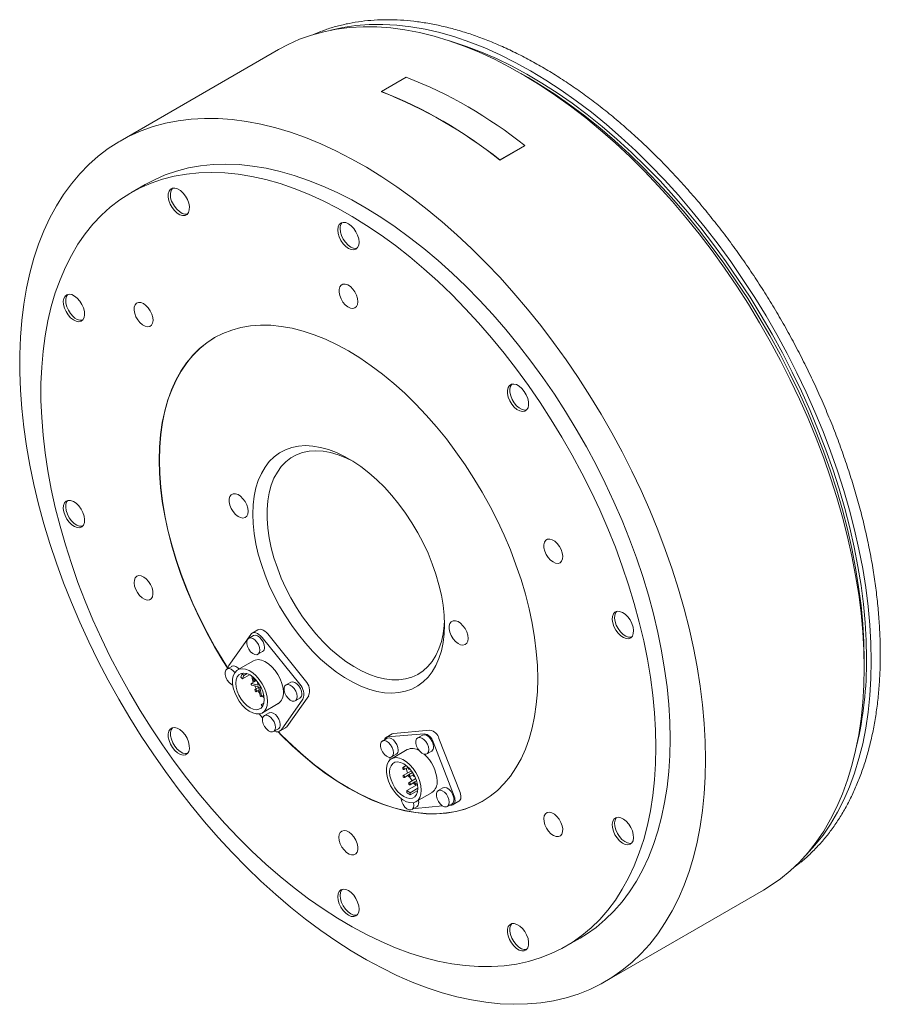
# Model space of a CAD drawing. Header units: millimetres. Extents: x 98 to 1416, y 60 to 1096.
# Tile 3 of 3: x 1033 to 1290, y 798 to 1092. Entities that reach past the tile are written whole.
import ezdxf

# ---------------------------------------------------------------- set-up
doc = ezdxf.new("R2010")
doc.units = ezdxf.units.MM
doc.header["$LTSCALE"] = 2

msp = doc.modelspace()

# ---------------------------------------------------------------- linework, layer by layer
at = {"color": 7, "linetype": 'Continuous', "lineweight": 15}
for p, q in [((1110.06, 1082.86), (1062.68, 1055.51)), ((1148.24, 1074.61), (1140.82, 1070.32)), ((1184.69, 1074.45), (1182.57, 1075.67)), ((1140.83, 1070.23), (1140.82, 1070.32)), ((1176.19, 1049.82), (1183.61, 1054.11)), ((1176.2, 1049.9), (1183.62, 1054.18)), ((1183.61, 1054.11), (1183.62, 1054.18)), ((1176.19, 1049.82), (1176.2, 1049.9)), ((1070.18, 1042.52), (1065.94, 1040.07)), ((1103.89, 909.49), (1102.12, 908.47)), ((1101.73, 908.11), (1095.22, 898.85)), ((1102.52, 907.74), (1101.1, 906.92)), ((1116.38, 893.19), (1105.11, 907.2)), ((1118.15, 894.21), (1106.88, 908.22)), ((1103.85, 902.16), (1105.27, 902.97)), ((1285.08, 898.09), (1285.08, 900.54)), ((1096.06, 898.55), (1094.65, 897.73)), ((1102.55, 900.21), (1097.82, 897.48)), ((1098.79, 895.36), (1099.29, 894.86)), ((1099.16, 896.3), (1099.58, 896.55)), ((1099.66, 895.81), (1099.16, 896.3)), ((1099.29, 894.86), (1101.36, 896.06)), ((1099.29, 894.86), (1099.66, 895.81)), ((1099.66, 895.81), (1100.64, 896.37)), ((1102.76, 895.04), (1102.44, 894.85)), ((1102.84, 894.16), (1103.33, 894.45)), ((1103.44, 894.32), (1101.89, 893.43)), ((1103.91, 892.92), (1101.99, 893.44)), ((1102.1, 892.9), (1104.02, 892.39)), ((1104.05, 892.25), (1103.08, 891.69)), ((1103.68, 894.03), (1103.91, 892.92)), ((1104.02, 892.39), (1104.53, 889.87)), ((1104.32, 892.82), (1104.22, 893.28)), ((1104.32, 892.82), (1104.46, 892.9)), ((1104.54, 892.75), (1104.32, 892.82)), ((1104.43, 892.28), (1104.86, 892.16)), ((1104.94, 889.76), (1104.43, 892.28)), ((1113.7, 893.83), (1112.28, 893.01)), ((1103.48, 891), (1104.22, 891.42)), ((1103.82, 891.19), (1104.41, 890.45)), ((1104.89, 889.56), (1105.61, 889.98)), ((1110.78, 879.5), (1117.28, 888.76)), ((1112.55, 880.52), (1119.05, 889.78)), ((1115.03, 888.25), (1116.45, 889.06)), ((1104.89, 887.11), (1105.64, 887.55)), ((1105.6, 887.39), (1104.89, 887.11)), ((1104.89, 887.11), (1105.2, 886.51)), ((1105.22, 884.66), (1109.95, 887.4)), ((1104.24, 884.34), (1105.3, 883.02)), ((1107.24, 884.64), (1105.83, 883.82)), ((1108.58, 879.06), (1109.99, 879.88)), ((1110.38, 879.14), (1112.15, 880.16)), ((1142.5, 877.05), (1141.09, 876.23)), ((1143.99, 878.34), (1142.22, 877.32)), ((1153.53, 878.42), (1142.63, 877.45)), ((1155.3, 879.44), (1144.4, 878.47)), ((1153.07, 877.99), (1151.66, 877.17)), ((1164.29, 860.82), (1158, 877.04)), ((1162.53, 859.8), (1156.23, 876.02)), ((1143.22, 871.34), (1143.46, 870.73)), ((1148.52, 873.68), (1143.78, 870.95)), ((1143.84, 871.47), (1145.25, 872.28)), ((1154.41, 872.41), (1155.82, 873.23)), ((1148.24, 868.92), (1147.22, 868.33)), ((1147.57, 867.72), (1148.69, 868.37)), ((1148.01, 869.09), (1148.04, 868.8)), ((1148.76, 868.47), (1148.75, 868.47)), ((1149.1, 867.86), (1149.26, 867.95)), ((1149.17, 868.02), (1149.17, 868.05)), ((1149.74, 867.37), (1147.34, 865.98)), ((1147.69, 865.38), (1148.8, 866.02)), ((1150.12, 866.84), (1148.87, 866.12)), ((1151.1, 864.99), (1148.99, 863.77)), ((1149.22, 865.51), (1150.34, 866.16)), ((1150.46, 866.29), (1150.4, 866.26)), ((1150.75, 865.65), (1150.8, 865.68)), ((1148.36, 861.41), (1151.61, 863.29)), ((1149.34, 863.17), (1150.45, 863.81)), ((1149.42, 860.8), (1151.72, 862.13)), ((1151.33, 864.38), (1150.52, 863.91)), ((1150.87, 863.3), (1151.52, 863.68)), ((1150.94, 863.34), (1151.23, 863.07)), ((1159.18, 862.26), (1157.76, 861.45)), ((1149.42, 860.8), (1148.36, 861.41)), ((1148.36, 861.41), (1148.36, 860.8)), ((1149.42, 860.19), (1151.69, 861.49)), ((1149.42, 860.19), (1149.42, 860.8)), ((1151.18, 858.13), (1155.92, 860.86)), ((1149.94, 855.74), (1151.36, 856.55)), ((1150.9, 856.12), (1159.08, 856.85)), ((1151.93, 857.81), (1151.84, 858.51)), ((1160.51, 856.68), (1161.93, 857.5)), ((1161.13, 857.04), (1161.8, 857.1)), ((1162.21, 857.22), (1163.98, 858.25)), ((1150.62, 856.13), (1150.9, 856.12)), ((1207.67, 804.36), (1255.04, 831.71)), ((1195.93, 814.9), (1200.17, 817.35))]:
    msp.add_line(p, q, dxfattribs=at)
at = {"color": 7, "linetype": 'Continuous', "lineweight": 15, "flags": 128}
for points in [[(1285.08, 898.09), (1284.98, 903.43), (1284.67, 908.87), (1284.17, 914.4), (1283.46, 920.02), (1282.55, 925.72), (1281.44, 931.48), (1280.13, 937.29), (1278.63, 943.13), (1276.95, 949.01), (1275.07, 954.9), (1273.01, 960.8), (1270.77, 966.69), (1268.35, 972.57), (1265.77, 978.41), (1263.02, 984.21), (1260.11, 989.95), (1257.04, 995.64), (1253.83, 1001.24), (1250.47, 1006.76), (1246.99, 1012.18), (1243.37, 1017.49), (1239.63, 1022.68), (1235.78, 1027.74), (1231.82, 1032.67), (1227.77, 1037.44), (1223.63, 1042.05), (1219.4, 1046.5), (1215.1, 1050.76), (1210.74, 1054.85), (1206.32, 1058.73), (1201.85, 1062.42), (1197.35, 1065.9), (1192.81, 1069.16), (1188.26, 1072.2), (1183.69, 1075.01), (1179.12, 1077.59), (1174.56, 1079.93), (1170.02, 1082.03), (1165.5, 1083.88), (1161.01, 1085.47), (1156.57, 1086.82), (1152.17, 1087.9), (1147.84, 1088.73), (1143.58, 1089.29), (1139.39, 1089.6), (1135.29, 1089.64), (1131.29, 1089.41), (1127.38, 1088.93), (1123.59, 1088.18), (1119.91, 1087.18), (1116.35, 1085.91), (1112.93, 1084.39), (1110.06, 1082.86)], [(1287.2, 900.13), (1287.1, 905.47), (1286.79, 910.91), (1286.28, 916.45), (1285.57, 922.07), (1284.65, 927.77), (1283.53, 933.53), (1282.22, 939.35), (1280.71, 945.2), (1279.01, 951.08), (1277.12, 956.97), (1275.04, 962.87), (1272.79, 968.76), (1270.36, 974.63), (1267.76, 980.47), (1264.99, 986.27), (1262.06, 992.01), (1258.98, 997.68), (1255.75, 1003.28), (1252.37, 1008.79), (1248.86, 1014.19), (1245.23, 1019.49), (1241.47, 1024.66), (1237.6, 1029.7), (1233.63, 1034.6), (1229.56, 1039.35), (1225.4, 1043.93), (1221.16, 1048.35), (1216.84, 1052.58), (1212.47, 1056.62), (1208.04, 1060.47), (1203.56, 1064.11), (1199.05, 1067.54), (1194.51, 1070.75), (1189.95, 1073.74), (1185.38, 1076.5), (1180.81, 1079.02), (1176.25, 1081.29), (1171.71, 1083.32), (1167.2, 1085.1), (1162.72, 1086.63), (1158.29, 1087.9), (1153.91, 1088.91), (1149.6, 1089.65), (1145.36, 1090.14), (1141.2, 1090.36), (1137.13, 1090.31), (1133.15, 1090), (1129.28, 1089.43), (1125.65, 1088.62)], [(1122.86, 1088.31), (1120.51, 1087.36), (1120.49, 1087.36)], [(1285.79, 900.95), (1285.69, 906.25), (1285.38, 911.66), (1284.87, 917.16), (1284.15, 922.75), (1283.23, 928.41), (1282.12, 934.13), (1280.8, 939.91), (1279.29, 945.72), (1277.59, 951.56), (1275.7, 957.42), (1273.63, 963.28), (1271.37, 969.13), (1268.94, 974.96), (1266.34, 980.75), (1263.58, 986.5), (1260.65, 992.2), (1257.57, 997.83), (1254.34, 1003.37), (1250.98, 1008.83), (1247.47, 1014.19), (1243.85, 1019.43), (1240.1, 1024.55), (1236.24, 1029.53), (1232.27, 1034.37), (1228.21, 1039.06), (1224.07, 1043.58), (1219.84, 1047.93), (1215.54, 1052.1), (1211.18, 1056.07), (1206.77, 1059.85), (1202.32, 1063.42), (1197.83, 1066.78), (1193.31, 1069.92), (1188.78, 1072.83), (1184.24, 1075.51), (1179.71, 1077.95), (1175.18, 1080.15), (1170.68, 1082.1), (1166.21, 1083.8), (1161.77, 1085.24), (1161.21, 1085.41)], [(1285.08, 900.54), (1284.98, 905.84), (1284.67, 911.25), (1284.16, 916.75), (1283.44, 922.34), (1282.53, 928), (1281.41, 933.72), (1280.1, 939.5), (1278.59, 945.31), (1276.89, 951.15), (1275, 957.01), (1272.92, 962.87), (1270.67, 968.72), (1268.24, 974.55), (1265.64, 980.34), (1262.87, 986.09), (1259.94, 991.79), (1256.86, 997.42), (1253.64, 1002.97), (1250.27, 1008.42), (1246.77, 1013.78), (1243.14, 1019.02), (1239.39, 1024.14), (1235.53, 1029.12), (1231.57, 1033.96), (1227.51, 1038.65), (1223.36, 1043.17), (1219.13, 1047.52), (1214.84, 1051.69), (1210.48, 1055.66), (1206.07, 1059.44), (1201.61, 1063.02), (1197.12, 1066.37), (1192.61, 1069.51), (1188.08, 1072.42), (1184.69, 1074.45)], [(1237.7, 870.74), (1237.6, 876.08), (1237.3, 881.52), (1236.79, 887.05), (1236.08, 892.67), (1235.17, 898.37), (1234.06, 904.13), (1232.76, 909.94), (1231.26, 915.78), (1229.57, 921.66), (1227.69, 927.55), (1225.63, 933.45), (1223.39, 939.34), (1220.98, 945.22), (1218.39, 951.06), (1215.64, 956.86), (1212.73, 962.6), (1209.67, 968.29), (1206.45, 973.89), (1203.1, 979.41), (1199.61, 984.83), (1195.99, 990.14), (1192.26, 995.33), (1188.4, 1000.39), (1184.45, 1005.32), (1180.39, 1010.09), (1176.25, 1014.7), (1172.02, 1019.15), (1167.73, 1023.41), (1163.36, 1027.5), (1158.94, 1031.38), (1154.48, 1035.07), (1149.97, 1038.55), (1145.44, 1041.81), (1140.88, 1044.85), (1136.32, 1047.66), (1131.75, 1050.24), (1127.19, 1052.58), (1122.64, 1054.68), (1118.12, 1056.53), (1113.63, 1058.12), (1109.19, 1059.47), (1104.8, 1060.55), (1100.46, 1061.38), (1096.2, 1061.94), (1092.02, 1062.25), (1087.92, 1062.29), (1083.91, 1062.06), (1080, 1061.58), (1076.21, 1060.83), (1072.53, 1059.83), (1068.98, 1058.56), (1065.56, 1057.04), (1062.27, 1055.27), (1059.13, 1053.25), (1056.14, 1050.99), (1053.31, 1048.48), (1050.64, 1045.74), (1048.14, 1042.77), (1045.81, 1039.57), (1043.66, 1036.16), (1041.69, 1032.54), (1039.91, 1028.71), (1038.32, 1024.68), (1036.91, 1020.47), (1035.71, 1016.08), (1034.7, 1011.52), (1033.89, 1006.8), (1033.28, 1001.92), (1032.87, 996.9), (1032.67, 991.75), (1032.67, 986.47), (1032.87, 981.08), (1033.28, 975.59), (1033.89, 970.01), (1034.7, 964.35), (1035.71, 958.62), (1036.91, 952.84), (1038.32, 947.01), (1039.91, 941.15), (1041.69, 935.26), (1043.66, 929.36), (1045.81, 923.47), (1048.14, 917.58), (1050.64, 911.72), (1053.31, 905.9), (1056.14, 900.13), (1059.13, 894.41), (1062.27, 888.77), (1065.56, 883.2), (1068.98, 877.73), (1072.53, 872.36), (1076.21, 867.11), (1080, 861.98), (1083.91, 856.99), (1087.92, 852.14), (1092.02, 847.45), (1096.2, 842.92), (1100.46, 838.56), (1104.8, 834.39), (1109.19, 830.4), (1113.63, 826.61), (1118.12, 823.03), (1122.64, 819.66), (1127.19, 816.51), (1131.75, 813.58), (1136.32, 810.88), (1140.88, 808.42), (1145.44, 806.2), (1149.97, 804.23), (1154.48, 802.51), (1158.94, 801.04), (1163.36, 799.82), (1167.73, 798.87), (1172.02, 798.17), (1176.25, 797.74), (1180.39, 797.57), (1184.45, 797.66), (1188.4, 798.01), (1192.26, 798.63), (1195.99, 799.5), (1199.61, 800.64), (1203.1, 802.03), (1206.45, 803.68), (1209.67, 805.57), (1212.73, 807.72), (1215.64, 810.1), (1218.39, 812.73), (1220.98, 815.58), (1223.39, 818.67), (1225.63, 821.97), (1227.69, 825.49), (1229.57, 829.22), (1231.26, 833.14), (1232.76, 837.26), (1234.06, 841.57), (1235.17, 846.04), (1236.08, 850.69), (1236.79, 855.49), (1237.3, 860.44), (1237.6, 865.53), (1237.7, 870.74)], [(1227.1, 876.87), (1227, 881.94), (1226.69, 887.12), (1226.18, 892.39), (1225.46, 897.75), (1224.55, 903.18), (1223.43, 908.67), (1222.12, 914.21), (1220.61, 919.78), (1218.91, 925.38), (1217.03, 930.98), (1214.96, 936.58), (1212.72, 942.17), (1210.3, 947.73), (1207.72, 953.25), (1204.97, 958.72), (1202.06, 964.13), (1199.01, 969.46), (1195.82, 974.7), (1192.49, 979.84), (1189.03, 984.87), (1185.45, 989.77), (1181.76, 994.55), (1177.97, 999.18), (1174.08, 1003.65), (1170.1, 1007.96), (1166.05, 1012.1), (1161.92, 1016.05), (1157.74, 1019.81), (1153.51, 1023.37), (1149.23, 1026.72), (1144.93, 1029.85), (1140.6, 1032.77), (1136.26, 1035.45), (1131.92, 1037.9), (1127.58, 1040.1), (1123.27, 1042.06), (1118.97, 1043.77), (1114.72, 1045.23), (1110.51, 1046.43), (1106.36, 1047.37), (1102.27, 1048.05), (1098.25, 1048.46), (1094.31, 1048.61), (1090.47, 1048.49), (1086.73, 1048.11), (1083.09, 1047.47), (1079.57, 1046.56), (1076.18, 1045.4), (1072.92, 1043.97), (1070.18, 1042.52)], [(1222.86, 874.42), (1222.75, 879.49), (1222.45, 884.67), (1221.93, 889.94), (1221.22, 895.3), (1220.3, 900.73), (1219.19, 906.22), (1217.87, 911.76), (1216.37, 917.33), (1214.67, 922.93), (1212.79, 928.53), (1210.72, 934.14), (1208.48, 939.72), (1206.06, 945.28), (1203.47, 950.81), (1200.73, 956.27), (1197.82, 961.68), (1194.77, 967.01), (1191.58, 972.25), (1188.25, 977.39), (1184.79, 982.42), (1181.21, 987.32), (1177.52, 992.1), (1173.72, 996.73), (1169.83, 1001.2), (1165.86, 1005.51), (1161.8, 1009.65), (1157.68, 1013.6), (1153.5, 1017.36), (1149.26, 1020.92), (1144.99, 1024.27), (1140.68, 1027.4), (1136.36, 1030.32), (1132.02, 1033), (1127.68, 1035.45), (1123.34, 1037.65), (1119.02, 1039.61), (1114.73, 1041.32), (1110.48, 1042.78), (1106.27, 1043.98), (1102.11, 1044.92), (1098.02, 1045.6), (1094.01, 1046.01), (1090.07, 1046.16), (1086.23, 1046.04), (1082.49, 1045.66), (1078.85, 1045.02), (1075.33, 1044.11), (1071.94, 1042.95), (1068.67, 1041.52), (1065.55, 1039.84), (1062.57, 1037.91), (1059.74, 1035.74), (1057.08, 1033.32), (1054.58, 1030.67), (1052.24, 1027.78), (1050.09, 1024.68), (1048.11, 1021.35), (1046.32, 1017.82), (1044.72, 1014.08), (1043.31, 1010.15), (1042.09, 1006.04), (1041.08, 1001.75), (1040.26, 997.3), (1039.65, 992.69), (1039.24, 987.93), (1039.03, 983.04), (1039.03, 978.03), (1039.24, 972.9), (1039.65, 967.67), (1040.26, 962.35), (1041.08, 956.96), (1042.09, 951.5), (1043.31, 945.98), (1044.72, 940.43), (1046.32, 934.84), (1048.11, 929.24), (1050.09, 923.63), (1052.24, 918.03), (1054.58, 912.46), (1057.08, 906.92), (1059.74, 901.42), (1062.57, 895.98), (1065.55, 890.61), (1068.67, 885.33), (1071.94, 880.14), (1075.33, 875.05), (1078.85, 870.08), (1082.49, 865.24), (1086.23, 860.54), (1090.07, 855.98), (1094.01, 851.59), (1098.02, 847.37), (1102.11, 843.32), (1106.27, 839.46), (1110.48, 835.8), (1114.73, 832.35), (1119.02, 829.1), (1123.34, 826.08), (1127.68, 823.28), (1132.02, 820.71), (1136.36, 818.39), (1140.68, 816.3), (1144.99, 814.47), (1149.26, 812.88), (1153.5, 811.55), (1157.68, 810.48), (1161.8, 809.68), (1165.86, 809.13), (1169.83, 808.85), (1173.72, 808.83), (1177.52, 809.08), (1181.21, 809.59), (1184.79, 810.37), (1188.25, 811.41), (1191.58, 812.7), (1194.77, 814.25), (1197.82, 816.06), (1200.73, 818.11), (1203.47, 820.41), (1206.06, 822.94), (1208.48, 825.71), (1210.72, 828.71), (1212.79, 831.93), (1214.67, 835.36), (1216.37, 838.99), (1217.87, 842.83), (1219.19, 846.85), (1220.3, 851.05), (1221.22, 855.42), (1221.93, 859.96), (1222.45, 864.64), (1222.75, 869.46), (1222.86, 874.42)], [(1077.65, 1036.67), (1078.22, 1035.65), (1078.93, 1034.74), (1079.73, 1034.01), (1080.56, 1033.5), (1081.37, 1033.26), (1082.1, 1033.3), (1082.7, 1033.61), (1083.13, 1034.18), (1083.37, 1034.96), (1083.39, 1035.91), (1083.2, 1036.95), (1082.8, 1038.02), (1082.23, 1039.05), (1081.52, 1039.96), (1080.72, 1040.69), (1079.89, 1041.19), (1079.08, 1041.44), (1078.35, 1041.4), (1077.75, 1041.09), (1077.32, 1040.52), (1077.08, 1039.74), (1077.06, 1038.79), (1077.25, 1037.75), (1077.65, 1036.67)], [(1078.36, 1037.08), (1078.93, 1036.06), (1079.64, 1035.15), (1080.43, 1034.41), (1081.26, 1033.91), (1082.07, 1033.67), (1082.8, 1033.7)], [(1127.75, 1028.94), (1127.86, 1027.92), (1128.18, 1026.86), (1128.68, 1025.8), (1129.34, 1024.84), (1130.11, 1024.03), (1130.93, 1023.43), (1131.76, 1023.08), (1132.52, 1023), (1133.18, 1023.2), (1133.69, 1023.67), (1134.01, 1024.38), (1134.11, 1025.26), (1134.01, 1026.28), (1133.69, 1027.35), (1133.18, 1028.4), (1132.52, 1029.37), (1131.76, 1030.18), (1130.93, 1030.78), (1130.11, 1031.13), (1129.34, 1031.2), (1128.68, 1031), (1128.18, 1030.53), (1127.86, 1029.83), (1127.75, 1028.94)], [(1128.46, 1029.35), (1128.57, 1028.33), (1128.88, 1027.26), (1129.39, 1026.21), (1130.05, 1025.25), (1130.82, 1024.44), (1131.64, 1023.84), (1132.46, 1023.48), (1133.23, 1023.41), (1133.51, 1023.46)], [(1133.76, 1007.5), (1133.66, 1008.45), (1133.35, 1009.44), (1132.86, 1010.41), (1132.23, 1011.29), (1131.51, 1012), (1130.74, 1012.51), (1129.98, 1012.76), (1129.3, 1012.75), (1128.74, 1012.47), (1128.34, 1011.94), (1128.13, 1011.2), (1128.13, 1010.31), (1128.34, 1009.33), (1128.74, 1008.34), (1129.3, 1007.41), (1129.98, 1006.61), (1130.74, 1005.99), (1131.51, 1005.61), (1132.23, 1005.49), (1132.86, 1005.64), (1133.35, 1006.05), (1133.66, 1006.68), (1133.76, 1007.5)], [(1047.9, 1002.7), (1048.72, 1002.06), (1049.55, 1001.65), (1050.33, 1001.52), (1051.02, 1001.67), (1051.56, 1002.09), (1051.91, 1002.75), (1052.06, 1003.6), (1052, 1004.6), (1051.72, 1005.66), (1051.25, 1006.72), (1050.62, 1007.71), (1049.87, 1008.56), (1049.05, 1009.2), (1048.23, 1009.61), (1047.44, 1009.74), (1046.76, 1009.59), (1046.22, 1009.17), (1045.86, 1008.51), (1045.71, 1007.66), (1045.77, 1006.66), (1046.05, 1005.6), (1046.52, 1004.54), (1047.15, 1003.55), (1047.9, 1002.7)], [(1047.02, 1009.68), (1046.93, 1009.58), (1046.57, 1008.92), (1046.42, 1008.07), (1046.48, 1007.07), (1046.76, 1006.01), (1047.23, 1004.95), (1047.86, 1003.96), (1048.61, 1003.11)], [(1071.11, 1005.67), (1070.4, 1006.42), (1069.63, 1006.96), (1068.87, 1007.26), (1068.17, 1007.29), (1067.58, 1007.05), (1067.15, 1006.56), (1066.91, 1005.86), (1066.88, 1004.99), (1067.05, 1004.02), (1067.42, 1003.03), (1067.96, 1002.08), (1068.63, 1001.25), (1069.37, 1000.6), (1070.14, 1000.18), (1070.88, 1000.01), (1071.53, 1000.12), (1072.04, 1000.48), (1072.38, 1001.09), (1072.52, 1001.88), (1072.45, 1002.81), (1072.18, 1003.8), (1071.72, 1004.78), (1071.11, 1005.67)], [(1187.5, 894.83), (1187.4, 898.83), (1187.09, 902.94), (1186.57, 907.14), (1185.86, 911.41), (1184.94, 915.74), (1183.82, 920.11), (1182.52, 924.51), (1181.02, 928.92), (1179.34, 933.33), (1177.49, 937.72), (1175.46, 942.06), (1173.27, 946.36), (1170.93, 950.58), (1168.44, 954.72), (1165.82, 958.77), (1163.07, 962.69), (1160.2, 966.49), (1157.22, 970.15), (1154.15, 973.65), (1150.99, 976.98), (1147.76, 980.13), (1144.47, 983.09), (1141.13, 985.85), (1137.75, 988.39), (1134.35, 990.72), (1130.93, 992.81), (1127.52, 994.66), (1124.11, 996.27), (1120.73, 997.62), (1117.39, 998.72), (1114.1, 999.56), (1110.87, 1000.14), (1107.72, 1000.45), (1104.64, 1000.5), (1101.67, 1000.28), (1098.8, 999.79), (1096.04, 999.04), (1093.42, 998.03), (1090.93, 996.77), (1088.59, 995.24), (1086.4, 993.48), (1084.38, 991.47), (1082.52, 989.22), (1080.84, 986.76), (1079.35, 984.07), (1078.04, 981.18), (1076.92, 978.09), (1076.01, 974.82), (1075.29, 971.38), (1074.78, 967.78), (1074.47, 964.02), (1074.36, 960.14), (1074.47, 956.14), (1074.78, 952.03), (1075.29, 947.83), (1076.01, 943.56), (1076.92, 939.23), (1078.04, 934.85), (1079.35, 930.45), (1080.84, 926.04), (1082.52, 921.64), (1084.38, 917.25), (1086.4, 912.9), (1088.59, 908.61), (1090.93, 904.38), (1093.42, 900.24), (1094.92, 897.89)], [(1091.01, 996.81), (1091, 996.81), (1088.66, 995.29), (1086.47, 993.52), (1084.45, 991.51), (1082.59, 989.27), (1080.91, 986.8), (1079.42, 984.11), (1078.11, 981.22), (1077, 978.14), (1076.08, 974.86), (1075.36, 971.42), (1074.85, 967.82), (1074.54, 964.07), (1074.43, 960.18), (1074.54, 956.18), (1074.85, 952.07), (1075.36, 947.87), (1076.08, 943.6), (1077, 939.27), (1078.11, 934.89), (1079.42, 930.49), (1080.91, 926.08), (1082.59, 921.68), (1084.45, 917.29), (1086.47, 912.94), (1088.66, 908.65), (1091, 904.43), (1093.49, 900.28), (1094.99, 897.93)], [(1179.06, 982.45), (1178.67, 981.84), (1178.47, 981.01), (1178.5, 980.04), (1178.73, 978.99), (1179.17, 977.92), (1179.77, 976.91), (1180.5, 976.03), (1181.31, 975.34), (1182.14, 974.89), (1182.93, 974.7), (1183.64, 974.79), (1184.21, 975.16), (1184.61, 975.77), (1184.8, 976.59), (1184.78, 977.56), (1184.54, 978.62), (1184.11, 979.69), (1183.51, 980.7), (1182.78, 981.58), (1181.97, 982.27), (1181.14, 982.72), (1180.34, 982.91), (1179.64, 982.82), (1179.06, 982.45)], [(1179.77, 982.86), (1179.37, 982.24), (1179.18, 981.42), (1179.2, 980.45), (1179.44, 979.4), (1179.87, 978.33), (1180.47, 977.32), (1181.2, 976.44), (1182.01, 975.75), (1182.84, 975.3), (1183.64, 975.11), (1184.21, 975.16)], [(1159.64, 910.99), (1159.54, 908.25), (1159.23, 905.64), (1158.72, 903.19), (1158, 900.92), (1157.1, 898.84), (1156, 896.96), (1154.73, 895.31), (1153.28, 893.89), (1151.68, 892.71), (1149.92, 891.78), (1148.03, 891.11), (1146.02, 890.7), (1143.9, 890.55), (1141.68, 890.67), (1139.39, 891.06), (1137.04, 891.71), (1134.64, 892.62), (1132.22, 893.78), (1129.79, 895.19), (1127.36, 896.82), (1124.97, 898.68), (1122.62, 900.74), (1120.32, 903), (1118.11, 905.44), (1115.99, 908.03), (1113.97, 910.77), (1112.08, 913.62), (1110.33, 916.58), (1108.72, 919.61), (1107.28, 922.7), (1106, 925.83), (1104.91, 928.97), (1104, 932.1), (1103.29, 935.19), (1102.78, 938.23), (1102.47, 941.19), (1102.36, 944.06), (1102.47, 946.8), (1102.78, 949.41), (1103.29, 951.86), (1104, 954.13), (1104.91, 956.21), (1106, 958.09), (1107.28, 959.74), (1108.72, 961.16), (1110.33, 962.34), (1112.08, 963.27), (1113.97, 963.94), (1115.99, 964.35), (1118.11, 964.5), (1120.32, 964.37), (1122.62, 963.99), (1124.97, 963.33), (1127.36, 962.43), (1129.79, 961.27), (1132.22, 959.86), (1134.64, 958.23), (1137.04, 956.37), (1139.39, 954.3), (1141.68, 952.05), (1143.9, 949.61), (1146.02, 947.02), (1148.03, 944.28), (1149.92, 941.43), (1151.68, 938.47), (1153.28, 935.44), (1154.73, 932.35), (1156, 929.22), (1157.1, 926.08), (1158, 922.95), (1158.72, 919.86), (1159.23, 916.82), (1159.54, 913.86), (1159.64, 910.99)], [(1132.09, 959.94), (1130.2, 960.87), (1127.88, 961.79), (1125.6, 962.45), (1123.38, 962.85), (1121.24, 962.98), (1119.19, 962.85), (1117.25, 962.44), (1115.44, 961.77), (1113.76, 960.85), (1112.24, 959.67), (1110.87, 958.25), (1109.69, 956.6), (1108.68, 954.73), (1107.87, 952.66), (1107.25, 950.4), (1106.84, 947.97), (1106.63, 945.4), (1106.63, 942.69), (1106.84, 939.87), (1107.25, 936.96), (1107.87, 933.99), (1108.68, 930.98), (1109.69, 927.96), (1110.87, 924.94), (1112.24, 921.94), (1113.76, 919), (1115.44, 916.14), (1117.25, 913.38), (1119.19, 910.74), (1121.24, 908.23), (1123.38, 905.89), (1125.6, 903.73), (1127.88, 901.76), (1130.2, 900.01), (1132.54, 898.47), (1134.88, 897.18), (1137.21, 896.13), (1139.51, 895.34), (1141.76, 894.81), (1143.94, 894.55), (1146.04, 894.55), (1148.04, 894.82), (1149.92, 895.36), (1151.67, 896.16), (1153.27, 897.21), (1154.71, 898.51), (1155.99, 900.04), (1157.09, 901.8), (1158, 903.78), (1158.71, 905.94), (1159.23, 908.29), (1159.54, 910.79), (1159.62, 912.25)], [(1049.87, 940), (1050.62, 939.98), (1051.25, 940.24), (1051.72, 940.76), (1052, 941.5), (1052.06, 942.42), (1051.91, 943.45), (1051.56, 944.52), (1051.02, 945.56), (1050.33, 946.5), (1049.55, 947.28), (1048.72, 947.83), (1047.9, 948.13), (1047.15, 948.15), (1046.52, 947.89), (1046.05, 947.37), (1045.77, 946.62), (1045.71, 945.71), (1045.86, 944.67), (1046.22, 943.6), (1046.76, 942.56), (1047.44, 941.62), (1048.23, 940.85), (1049.05, 940.3), (1049.87, 940)], [(1047.02, 948.12), (1046.76, 947.78), (1046.48, 947.03), (1046.42, 946.11), (1046.57, 945.08), (1046.93, 944.01), (1047.46, 942.97), (1048.15, 942.03), (1048.93, 941.26), (1049.76, 940.71), (1050.58, 940.41)], [(1100.95, 944.87), (1100.85, 945.81), (1100.54, 946.81), (1100.05, 947.78), (1099.42, 948.65), (1098.7, 949.37), (1097.93, 949.88), (1097.17, 950.13), (1096.49, 950.12), (1095.93, 949.83), (1095.53, 949.3), (1095.32, 948.57), (1095.32, 947.68), (1095.53, 946.7), (1095.93, 945.71), (1096.49, 944.78), (1097.17, 943.97), (1097.93, 943.36), (1098.7, 942.98), (1099.42, 942.85), (1100.05, 943), (1100.54, 943.41), (1100.85, 944.05), (1100.95, 944.87)], [(1050.58, 940.41), (1051.33, 940.39), (1051.46, 940.42)], [(1193.58, 929.31), (1194.19, 929.51), (1194.65, 929.96), (1194.92, 930.63), (1194.99, 931.48), (1194.85, 932.43), (1194.52, 933.43), (1194, 934.39), (1193.35, 935.24), (1192.62, 935.92), (1191.85, 936.39), (1191.1, 936.6), (1190.43, 936.54), (1189.9, 936.21), (1189.53, 935.65), (1189.35, 934.88), (1189.39, 933.97), (1189.63, 932.99), (1190.06, 932), (1190.64, 931.09), (1191.34, 930.31), (1192.1, 929.73), (1192.87, 929.39), (1193.58, 929.31)], [(1068.28, 925.65), (1067.67, 925.46), (1067.21, 925.01), (1066.94, 924.34), (1066.87, 923.49), (1067.01, 922.54), (1067.35, 921.54), (1067.86, 920.58), (1068.51, 919.73), (1069.25, 919.04), (1070.02, 918.58), (1070.76, 918.37), (1071.43, 918.43), (1071.97, 918.75), (1072.34, 919.32), (1072.51, 920.08), (1072.48, 920.99), (1072.23, 921.98), (1071.8, 922.96), (1071.22, 923.88), (1070.52, 924.66), (1069.76, 925.24), (1068.99, 925.58), (1068.28, 925.65)], [(1211.99, 914.97), (1211.24, 914.99), (1210.61, 914.73), (1210.14, 914.21), (1209.86, 913.46), (1209.8, 912.55), (1209.95, 911.52), (1210.31, 910.44), (1210.85, 909.4), (1211.53, 908.46), (1212.31, 907.69), (1213.14, 907.14), (1213.96, 906.84), (1214.71, 906.82), (1215.34, 907.08), (1215.81, 907.6), (1216.09, 908.34), (1216.15, 909.26), (1216, 910.29), (1215.65, 911.36), (1215.11, 912.41), (1214.42, 913.34), (1213.64, 914.12), (1212.81, 914.67), (1211.99, 914.97)], [(1166.71, 906.91), (1166.61, 907.85), (1166.3, 908.84), (1165.81, 909.82), (1165.18, 910.69), (1164.46, 911.41), (1163.69, 911.91), (1162.94, 912.17), (1162.25, 912.15), (1161.69, 911.87), (1161.29, 911.34), (1161.08, 910.61), (1161.08, 909.72), (1161.29, 908.74), (1161.69, 907.75), (1162.25, 906.82), (1162.94, 906.01), (1163.69, 905.4), (1164.46, 905.01), (1165.18, 904.89), (1165.81, 905.04), (1166.3, 905.45), (1166.61, 906.09), (1166.71, 906.91)], [(1211.11, 914.96), (1210.85, 914.62), (1210.57, 913.87), (1210.51, 912.95), (1210.66, 911.92), (1211.01, 910.85), (1211.55, 909.81), (1212.24, 908.87), (1213.02, 908.1), (1213.85, 907.55), (1214.67, 907.25), (1215.42, 907.23), (1215.55, 907.26)], [(1103.89, 909.49), (1104.13, 909.6), (1104.55, 909.66), (1105, 909.59), (1105.48, 909.41), (1105.96, 909.11), (1106.44, 908.71), (1106.88, 908.22)], [(1104.42, 903.41), (1104.32, 904.2), (1104.01, 905.03), (1103.54, 905.8), (1102.95, 906.44), (1102.32, 906.87), (1101.7, 907.04), (1101.16, 906.95), (1100.77, 906.59), (1100.56, 906.01), (1100.56, 905.28), (1100.77, 904.46), (1101.16, 903.65), (1101.7, 902.93), (1102.32, 902.39), (1102.95, 902.09), (1103.54, 902.04), (1104.01, 902.27), (1104.32, 902.75), (1104.42, 903.41)], [(1105.11, 907.2), (1104.67, 907.69), (1104.2, 908.09), (1103.71, 908.39), (1103.23, 908.57), (1102.78, 908.64), (1102.37, 908.58), (1102.01, 908.4), (1101.73, 908.11)], [(1105.84, 904.23), (1105.73, 905.02), (1105.43, 905.85), (1104.95, 906.62), (1104.37, 907.26), (1103.73, 907.68), (1103.11, 907.86), (1102.57, 907.77), (1102.52, 907.74)], [(1111.49, 890.79), (1111.38, 892.06), (1111.06, 893.41), (1110.55, 894.78), (1109.86, 896.1), (1109.02, 897.34), (1108.07, 898.42), (1107.05, 899.32), (1105.99, 899.99), (1104.94, 900.41), (1103.95, 900.56), (1103.05, 900.43), (1102.55, 900.21)], [(1097, 896.73), (1096.5, 897.25), (1095.86, 897.68), (1095.24, 897.86), (1094.7, 897.76), (1094.31, 897.41), (1094.1, 896.83), (1094.1, 896.09), (1094.31, 895.27), (1094.7, 894.46), (1095.24, 893.75), (1095.86, 893.21), (1096.37, 892.94)], [(1098.25, 897.73), (1097.91, 898.07), (1097.27, 898.5), (1096.65, 898.68), (1096.12, 898.58), (1096.06, 898.55)], [(1106.75, 888.05), (1106.64, 889.33), (1106.32, 890.68), (1105.81, 892.04), (1105.12, 893.37), (1104.28, 894.6), (1103.33, 895.69), (1102.31, 896.59), (1101.25, 897.26), (1100.2, 897.68), (1099.21, 897.83), (1098.31, 897.7), (1097.55, 897.3), (1096.94, 896.64), (1096.52, 895.76), (1096.31, 894.69), (1096.31, 893.46), (1096.52, 892.14), (1096.94, 890.78), (1097.55, 889.43), (1098.31, 888.14), (1099.21, 886.98), (1100.2, 885.98), (1101.25, 885.19), (1102.31, 884.64), (1103.33, 884.36), (1104.28, 884.35), (1105.12, 884.61), (1105.81, 885.14), (1106.32, 885.91), (1106.64, 886.9), (1106.75, 888.05)], [(1255.04, 831.71), (1257.04, 832.92), (1260.11, 835.07), (1263.02, 837.45), (1265.77, 840.08), (1268.35, 842.93), (1270.77, 846.02), (1273.01, 849.32), (1275.07, 852.84), (1276.95, 856.57), (1278.63, 860.49), (1280.13, 864.61), (1281.44, 868.92), (1282.55, 873.39), (1283.46, 878.04), (1284.17, 882.84), (1284.67, 887.79), (1284.98, 892.88), (1285.08, 898.09)], [(1267.83, 842.32), (1270.36, 845.08), (1272.79, 848.15), (1275.04, 851.43), (1277.12, 854.94), (1279.01, 858.65), (1280.71, 862.57), (1282.22, 866.68), (1283.53, 870.97), (1284.65, 875.44), (1285.57, 880.08), (1286.28, 884.88), (1286.79, 889.83), (1287.1, 894.92), (1287.2, 900.13)], [(1105.76, 888.62), (1105.65, 889.77), (1105.34, 890.99), (1104.83, 892.21), (1104.16, 893.37), (1103.36, 894.42), (1102.46, 895.3), (1101.52, 895.97), (1100.57, 896.39), (1099.68, 896.55), (1098.87, 896.43), (1098.2, 896.04), (1097.69, 895.4), (1097.38, 894.55), (1097.27, 893.52), (1097.38, 892.37), (1097.69, 891.15), (1098.2, 889.93), (1098.87, 888.77), (1099.68, 887.72), (1100.57, 886.84), (1101.52, 886.17), (1102.46, 885.75), (1103.36, 885.59), (1104.16, 885.71), (1104.83, 886.1), (1105.34, 886.74), (1105.65, 887.59), (1105.76, 888.62)], [(1102.04, 895.63), (1102.14, 894.97), (1102.47, 893.77)], [(1102.92, 894.34), (1102.9, 894.48), (1102.84, 894.62), (1102.74, 894.75), (1102.64, 894.83), (1102.53, 894.87), (1102.44, 894.85), (1102.38, 894.78), (1102.35, 894.67), (1102.38, 894.53), (1102.44, 894.39), (1102.53, 894.27), (1102.64, 894.18), (1102.74, 894.14), (1102.84, 894.16), (1102.9, 894.23), (1102.92, 894.34)], [(1109.9, 878.98), (1110.87, 877.99), (1114.1, 874.83), (1117.39, 871.87), (1120.73, 869.12), (1124.11, 866.57), (1127.52, 864.25), (1130.93, 862.16), (1134.35, 860.31), (1137.75, 858.7), (1141.13, 857.34), (1144.47, 856.24), (1147.76, 855.4), (1150.99, 854.83), (1154.15, 854.51), (1157.22, 854.47), (1160.2, 854.69), (1163.07, 855.17), (1165.82, 855.92), (1168.44, 856.93), (1170.93, 858.2), (1173.27, 859.72), (1175.46, 861.49), (1177.49, 863.5), (1179.34, 865.74), (1181.02, 868.21), (1182.52, 870.89), (1183.82, 873.79), (1184.94, 876.87), (1185.86, 880.14), (1186.57, 883.59), (1187.09, 887.19), (1187.4, 890.94), (1187.5, 894.83)], [(1101.99, 893.44), (1101.91, 893.44), (1101.86, 893.4), (1101.83, 893.32), (1101.84, 893.23), (1101.87, 893.12), (1101.94, 893.02), (1102.01, 892.94), (1102.1, 892.9)], [(1102.93, 892.68), (1103.07, 892.4), (1103.38, 891.86)], [(1103.57, 891.18), (1103.55, 891.32), (1103.48, 891.46), (1103.39, 891.58), (1103.28, 891.67), (1103.18, 891.71), (1103.08, 891.69), (1103.02, 891.62), (1103, 891.51), (1103.02, 891.37), (1103.08, 891.23), (1103.18, 891.1), (1103.28, 891.02), (1103.39, 890.98), (1103.48, 891), (1103.55, 891.07), (1103.57, 891.18)], [(1115.6, 889.5), (1115.5, 890.29), (1115.19, 891.12), (1114.72, 891.89), (1114.14, 892.53), (1113.5, 892.96), (1112.88, 893.13), (1112.34, 893.04), (1111.95, 892.68), (1111.74, 892.1), (1111.74, 891.36), (1111.95, 890.55), (1112.34, 889.74), (1112.88, 889.02), (1113.5, 888.48), (1114.14, 888.17), (1114.72, 888.13), (1115.19, 888.36), (1115.5, 888.84), (1115.6, 889.5)], [(1117.02, 890.32), (1116.91, 891.11), (1116.61, 891.94), (1116.14, 892.71), (1115.55, 893.34), (1114.91, 893.77), (1114.29, 893.95), (1113.76, 893.86), (1113.7, 893.83)], [(1104.53, 889.87), (1104.57, 889.77), (1104.63, 889.67), (1104.71, 889.59), (1104.79, 889.55), (1104.87, 889.55), (1104.92, 889.59), (1104.95, 889.67), (1104.94, 889.76)], [(1105.15, 889.71), (1105.67, 889.29), (1105.73, 889.25)], [(1109.15, 880.32), (1109.04, 881.11), (1108.74, 881.94), (1108.27, 882.71), (1107.68, 883.34), (1107.04, 883.77), (1106.42, 883.95), (1105.89, 883.85), (1105.49, 883.5), (1105.28, 882.92), (1105.28, 882.18), (1105.49, 881.36), (1105.89, 880.55), (1106.42, 879.84), (1107.04, 879.3), (1107.68, 878.99), (1108.27, 878.95), (1108.74, 879.18), (1109.04, 879.65), (1109.15, 880.32)], [(1110.56, 881.14), (1110.46, 881.93), (1110.15, 882.75), (1109.68, 883.52), (1109.09, 884.16), (1108.46, 884.59), (1107.84, 884.77), (1107.3, 884.67), (1107.24, 884.64)], [(1082.8, 872.52), (1083.2, 873.13), (1083.39, 873.95), (1083.37, 874.92), (1083.13, 875.98), (1082.7, 877.05), (1082.1, 878.06), (1081.37, 878.94), (1080.56, 879.63), (1079.73, 880.08), (1078.93, 880.27), (1078.22, 880.17), (1077.65, 879.81), (1077.25, 879.19), (1077.06, 878.37), (1077.08, 877.4), (1077.32, 876.35), (1077.75, 875.28), (1078.35, 874.27), (1079.08, 873.39), (1079.89, 872.7), (1080.72, 872.25), (1081.52, 872.06), (1082.23, 872.15), (1082.8, 872.52)], [(1078.36, 880.22), (1077.96, 879.6), (1077.77, 878.78), (1077.79, 877.81), (1078.03, 876.75), (1078.46, 875.69), (1079.06, 874.68), (1079.79, 873.8), (1080.6, 873.11), (1081.43, 872.65), (1082.23, 872.47), (1082.8, 872.52)], [(1112.55, 880.52), (1112.26, 880.23), (1112.15, 880.16)], [(1110, 879), (1110.94, 878.03), (1114.17, 874.87), (1117.46, 871.91), (1120.81, 869.16), (1124.18, 866.61), (1127.59, 864.29), (1131, 862.2), (1134.42, 860.35), (1137.82, 858.74), (1141.2, 857.38), (1144.54, 856.28), (1147.83, 855.44), (1151.06, 854.87), (1154.22, 854.55), (1157.29, 854.51), (1160.27, 854.73), (1163.14, 855.21), (1165.89, 855.96), (1168.51, 856.97), (1171, 858.24)], [(1145.82, 873.54), (1145.72, 874.33), (1145.41, 875.16), (1144.94, 875.93), (1144.36, 876.57), (1143.72, 876.99), (1143.1, 877.17), (1142.56, 877.08), (1142.5, 877.05)], [(1143.99, 878.34), (1144.08, 878.39), (1144.4, 878.47)], [(1154.98, 873.67), (1154.87, 874.46), (1154.57, 875.29), (1154.1, 876.06), (1153.51, 876.69), (1152.87, 877.12), (1152.25, 877.3), (1151.72, 877.21), (1151.32, 876.85), (1151.12, 876.27), (1151.12, 875.53), (1151.32, 874.71), (1151.72, 873.9), (1152.25, 873.19), (1152.87, 872.65), (1153.51, 872.34), (1154.1, 872.3), (1154.57, 872.53), (1154.87, 873), (1154.98, 873.67)], [(1156.39, 874.49), (1156.29, 875.28), (1155.98, 876.1), (1155.51, 876.88), (1154.93, 877.51), (1154.29, 877.94), (1153.67, 878.12), (1153.13, 878.02), (1153.07, 877.99)], [(1200.17, 817.35), (1202.06, 818.51), (1204.97, 820.56), (1207.72, 822.86), (1210.3, 825.39), (1212.72, 828.16), (1214.96, 831.16), (1217.03, 834.38), (1218.91, 837.81), (1220.61, 841.44), (1222.12, 845.27), (1223.43, 849.3), (1224.55, 853.5), (1225.46, 857.87), (1226.18, 862.4), (1226.69, 867.09), (1227, 871.91), (1227.1, 876.87)], [(1144.41, 872.73), (1144.3, 873.52), (1144, 874.34), (1143.53, 875.11), (1142.94, 875.75), (1142.3, 876.18), (1141.68, 876.36), (1141.15, 876.26), (1140.76, 875.9), (1140.55, 875.32), (1140.55, 874.59), (1140.76, 873.77), (1141.15, 872.96), (1141.68, 872.24), (1142.3, 871.7), (1142.94, 871.4), (1143.53, 871.35), (1144, 871.58), (1144.3, 872.06), (1144.41, 872.73)], [(1152.71, 861.52), (1152.6, 862.8), (1152.29, 864.14), (1151.77, 865.51), (1151.08, 866.84), (1150.25, 868.07), (1149.3, 869.15), (1148.27, 870.05), (1147.21, 870.73), (1146.17, 871.14), (1145.17, 871.29), (1144.27, 871.16), (1143.51, 870.77), (1142.9, 870.11), (1142.49, 869.23), (1142.27, 868.15), (1142.27, 866.93), (1142.49, 865.61), (1142.9, 864.25), (1143.51, 862.89), (1144.27, 861.61), (1145.17, 860.44), (1146.17, 859.45), (1147.21, 858.66), (1148.27, 858.11), (1149.3, 857.82), (1150.25, 857.81), (1151.08, 858.08), (1151.77, 858.61), (1152.29, 859.38), (1152.6, 860.36), (1152.71, 861.52)], [(1151.72, 862.09), (1151.61, 863.24), (1151.3, 864.46), (1150.79, 865.68), (1150.12, 866.84), (1149.32, 867.89), (1148.42, 868.77), (1147.48, 869.44), (1146.53, 869.86), (1145.64, 870.01), (1144.83, 869.9), (1144.16, 869.51), (1143.66, 868.87), (1143.34, 868.02), (1143.24, 866.99), (1143.34, 865.84), (1143.66, 864.62), (1144.16, 863.4), (1144.83, 862.23), (1145.64, 861.19), (1146.53, 860.31), (1147.48, 859.64), (1148.42, 859.22), (1149.32, 859.06), (1150.12, 859.18), (1150.79, 859.57), (1151.3, 860.21), (1151.61, 861.06), (1151.72, 862.09)], [(1147.64, 867.88), (1147.63, 868), (1147.57, 868.13), (1147.49, 868.24), (1147.4, 868.31), (1147.3, 868.34), (1147.22, 868.33), (1147.17, 868.27), (1147.15, 868.17), (1147.17, 868.05), (1147.22, 867.92), (1147.3, 867.82), (1147.4, 867.74), (1147.49, 867.71), (1147.57, 867.72), (1147.63, 867.78), (1147.64, 867.88)], [(1148.18, 868.08), (1148.49, 867.08), (1148.63, 866.73)], [(1148.76, 868.47), (1148.75, 868.47), (1148.7, 868.4), (1148.68, 868.31), (1148.7, 868.19), (1148.75, 868.06), (1148.83, 867.95), (1148.93, 867.88), (1149.02, 867.84), (1149.1, 867.86), (1149.16, 867.92), (1149.17, 868.02), (1149.17, 868.02)], [(1147.76, 865.54), (1147.74, 865.66), (1147.69, 865.78), (1147.61, 865.89), (1147.51, 865.97), (1147.42, 866), (1147.34, 865.98), (1147.29, 865.92), (1147.27, 865.82), (1147.29, 865.7), (1147.34, 865.58), (1147.42, 865.47), (1147.51, 865.39), (1147.61, 865.36), (1147.69, 865.38), (1147.74, 865.44), (1147.76, 865.54)], [(1149.29, 865.67), (1149.27, 865.79), (1149.22, 865.92), (1149.14, 866.03), (1149.05, 866.1), (1148.95, 866.14), (1148.87, 866.12), (1148.82, 866.06), (1148.8, 865.96), (1148.82, 865.84), (1148.87, 865.72), (1148.95, 865.61), (1149.05, 865.53), (1149.14, 865.5), (1149.22, 865.51), (1149.27, 865.58), (1149.29, 865.67)], [(1149.23, 865.52), (1149.82, 864.61), (1150.01, 864.36)], [(1150.48, 866.27), (1150.4, 866.26), (1150.35, 866.19), (1150.33, 866.1), (1150.35, 865.98), (1150.4, 865.85), (1150.48, 865.74), (1150.58, 865.67), (1150.67, 865.63), (1150.75, 865.65), (1150.79, 865.69)], [(1149.41, 863.33), (1149.39, 863.45), (1149.34, 863.57), (1149.26, 863.68), (1149.16, 863.76), (1149.07, 863.79), (1148.99, 863.77), (1148.94, 863.71), (1148.92, 863.61), (1148.94, 863.49), (1148.99, 863.37), (1149.07, 863.26), (1149.16, 863.18), (1149.26, 863.15), (1149.34, 863.17), (1149.39, 863.23), (1149.41, 863.33)], [(1150.94, 863.46), (1150.92, 863.58), (1150.87, 863.71), (1150.79, 863.82), (1150.7, 863.89), (1150.6, 863.93), (1150.52, 863.91), (1150.47, 863.85), (1150.45, 863.75), (1150.47, 863.63), (1150.52, 863.51), (1150.6, 863.4), (1150.7, 863.32), (1150.79, 863.29), (1150.87, 863.3), (1150.92, 863.37), (1150.94, 863.46)], [(1162.5, 858.76), (1162.39, 859.55), (1162.09, 860.37), (1161.62, 861.15), (1161.03, 861.78), (1160.39, 862.21), (1159.77, 862.39), (1159.23, 862.29), (1159.18, 862.26)], [(1161.08, 857.94), (1160.98, 858.73), (1160.67, 859.56), (1160.2, 860.33), (1159.61, 860.97), (1158.98, 861.4), (1158.36, 861.57), (1157.82, 861.48), (1157.43, 861.12), (1157.22, 860.54), (1157.22, 859.8), (1157.43, 858.98), (1157.82, 858.17), (1158.36, 857.46), (1158.98, 856.92), (1159.61, 856.61), (1160.2, 856.57), (1160.67, 856.8), (1160.98, 857.27), (1161.08, 857.94)], [(1161.8, 857.1), (1162.12, 857.18), (1162.38, 857.35), (1162.59, 857.61), (1162.72, 857.95), (1162.79, 858.36), (1162.78, 858.82), (1162.69, 859.3), (1162.53, 859.8)], [(1164.29, 860.82), (1164.45, 860.32), (1164.54, 859.84), (1164.56, 859.38), (1164.49, 858.97), (1164.36, 858.63), (1164.15, 858.37), (1163.98, 858.25)], [(1146.63, 859.07), (1146.65, 858.86), (1146.86, 858.04), (1147.25, 857.23), (1147.79, 856.51), (1148.41, 855.97), (1149.05, 855.67), (1149.63, 855.63), (1150.1, 855.85), (1150.41, 856.33), (1150.51, 857)], [(1150.51, 857), (1150.41, 857.79), (1150.39, 857.84)], [(1190.75, 849.29), (1191.47, 848.55), (1192.23, 848), (1192.99, 847.7), (1193.69, 847.67), (1194.28, 847.91), (1194.71, 848.4), (1194.95, 849.11), (1194.99, 849.98), (1194.81, 850.94), (1194.44, 851.94), (1193.9, 852.88), (1193.24, 853.71), (1192.49, 854.36), (1191.72, 854.79), (1190.98, 854.95), (1190.33, 854.85), (1189.82, 854.48), (1189.48, 853.88), (1189.34, 853.08), (1189.41, 852.16), (1189.69, 851.17), (1190.15, 850.19), (1190.75, 849.29)], [(1213.96, 852.26), (1213.14, 852.91), (1212.31, 853.31), (1211.53, 853.44), (1210.85, 853.3), (1210.31, 852.88), (1209.95, 852.22), (1209.8, 851.36), (1209.86, 850.37), (1210.14, 849.3), (1210.61, 848.24), (1211.24, 847.26), (1211.99, 846.41), (1212.81, 845.76), (1213.64, 845.36), (1214.42, 845.23), (1215.11, 845.38), (1215.65, 845.79), (1216, 846.45), (1216.15, 847.31), (1216.09, 848.3), (1215.81, 849.37), (1215.34, 850.43), (1214.71, 851.42), (1213.96, 852.26)], [(1211.11, 853.39), (1211.01, 853.29), (1210.66, 852.63), (1210.51, 851.77), (1210.57, 850.78), (1210.85, 849.71), (1211.32, 848.65), (1211.95, 847.66), (1212.7, 846.82), (1213.52, 846.17), (1214.35, 845.77), (1215.13, 845.64), (1215.55, 845.69)], [(1128.1, 847.46), (1128.21, 846.52), (1128.51, 845.53), (1129, 844.56), (1129.63, 843.68), (1130.36, 842.96), (1131.12, 842.46), (1131.88, 842.21), (1132.56, 842.22), (1133.13, 842.5), (1133.53, 843.03), (1133.73, 843.77), (1133.73, 844.66), (1133.53, 845.63), (1133.13, 846.62), (1132.56, 847.56), (1131.88, 848.36), (1131.12, 848.98), (1130.36, 849.36), (1129.63, 849.48), (1129, 849.33), (1128.51, 848.92), (1128.21, 848.28), (1128.1, 847.46)], [(1264.16, 838.49), (1264.18, 838.51), (1265.9, 839.85)], [(1134.11, 826.03), (1134.01, 827.04), (1133.69, 828.11), (1133.18, 829.16), (1132.52, 830.13), (1131.76, 830.94), (1130.93, 831.54), (1130.11, 831.89), (1129.34, 831.97), (1128.68, 831.76), (1128.18, 831.29), (1127.86, 830.59), (1127.75, 829.7), (1127.86, 828.69), (1128.18, 827.62), (1128.68, 826.57), (1129.34, 825.6), (1130.11, 824.79), (1130.93, 824.19), (1131.76, 823.84), (1132.52, 823.76), (1133.18, 823.97), (1133.69, 824.44), (1134.01, 825.14), (1134.11, 826.03)], [(1129.06, 831.92), (1128.88, 831.7), (1128.57, 831), (1128.46, 830.11), (1128.57, 829.1), (1128.88, 828.03), (1129.39, 826.97), (1130.05, 826.01), (1130.82, 825.2), (1131.64, 824.6), (1132.46, 824.25), (1133.23, 824.17), (1133.51, 824.22)], [(1184.21, 818.29), (1183.64, 819.32), (1182.93, 820.23), (1182.14, 820.96), (1181.31, 821.46), (1180.5, 821.71), (1179.77, 821.67), (1179.17, 821.36), (1178.73, 820.79), (1178.5, 820.01), (1178.47, 819.06), (1178.67, 818.02), (1179.06, 816.94), (1179.64, 815.92), (1180.34, 815.01), (1181.14, 814.28), (1181.97, 813.77), (1182.78, 813.53), (1183.51, 813.57), (1184.11, 813.88), (1184.54, 814.45), (1184.78, 815.23), (1184.8, 816.18), (1184.61, 817.22), (1184.21, 818.29)], [(1179.77, 821.67), (1179.44, 821.2), (1179.2, 820.42), (1179.18, 819.47), (1179.37, 818.42), (1179.77, 817.35), (1180.34, 816.33), (1181.05, 815.42), (1181.85, 814.68), (1182.68, 814.18), (1183.49, 813.94), (1184.21, 813.97)]]:
    msp.add_lwpolyline(points, dxfattribs=at)
at = {"color": 7, "linetype": 'Continuous', "lineweight": 15}
for centre, radius, start, end in [((1098.57, 947.71), 136.27, 51.3822, 68.6232), ((1091.15, 943.42), 136.27, 51.3822, 68.6232), ((1091.19, 943.42), 136.18, 51.3822, 68.6231), ((1081.83, 1039.24), 4.09, 148.1561, 211.8745), ((1130.89, 1029.54), 2.44, 138.4367, 184.4678), ((1051.06, 1005.15), 3.19, 219.7056, 277.2011), ((1104.52, 904.07), 1.32, 304.1655, 7.1467), ((1176.28, 900.02), 109.52, 346.6494, 0.4871), ((1096.97, 897.74), 2.07, 147.4576, 176.0151), ((1101.89, 894.71), 3.17, 149.7673, 168.0898), ((1113.42, 890.27), 4.15, 338.6054, 44.5239), ((1115.18, 891.29), 4.15, 338.6054, 44.5239), ((1107.8, 890.41), 3.7, 305.5138, 5.7984), ((1115.7, 890.16), 1.32, 304.1652, 7.147), ((1109.25, 880.97), 1.32, 304.1653, 7.1467), ((1109.64, 880.42), 1.46, 236.2999, 321.0145), ((1142.78, 876.36), 1.1, 98.0362, 168.0338), ((1153.03, 875.14), 3.32, 15.4735, 81.3993), ((1154.8, 876.16), 3.32, 15.4735, 81.3993), ((1150.03, 870.3), 3.71, 56.5756, 114.1868), ((1155.08, 874.32), 1.32, 304.1652, 7.1469), ((1144.51, 873.38), 1.32, 304.1654, 7.1468), ((1145.83, 863.64), 11.63, 3.0075, 48.2765), ((1153.76, 863.88), 3.7, 305.5137, 5.7984), ((1151.7, 865.35), 5.64, 233.7747, 246.2306), ((1150.61, 857.65), 1.32, 304.1655, 7.1469), ((1161.18, 858.59), 1.32, 304.1656, 7.1464)]:
    msp.add_arc(centre, radius, start, end, dxfattribs=at)
msp.add_open_spline([(1266.07, 839.97), (1266.08, 839.98), (1267.04, 840.7), (1268.83, 842.36), (1271.42, 844.94), (1273.84, 847.75), (1276.11, 850.77), (1278.22, 853.98), (1280.17, 857.39), (1281.94, 860.98), (1283.55, 864.75), (1284.98, 868.7), (1286.24, 872.81), (1287.31, 877.09), (1288.2, 881.51), (1288.91, 886.07), (1289.44, 890.77), (1289.78, 895.59), (1289.93, 900.53), (1289.9, 905.57), (1289.68, 910.72), (1289.28, 915.95), (1288.69, 921.25), (1287.92, 926.63), (1286.97, 932.07), (1285.84, 937.56), (1284.53, 943.08), (1283.05, 948.64), (1281.39, 954.22), (1279.57, 959.8), (1277.58, 965.39), (1275.43, 970.97), (1273.12, 976.53), (1270.66, 982.06), (1268.05, 987.54), (1265.29, 992.98), (1262.4, 998.36), (1259.37, 1003.68), (1256.21, 1008.91), (1252.93, 1014.06), (1249.53, 1019.11), (1246.02, 1024.05), (1242.4, 1028.88), (1238.68, 1033.58), (1234.88, 1038.16), (1230.98, 1042.59), (1227.01, 1046.88), (1222.97, 1051.01), (1218.86, 1054.97), (1214.7, 1058.77), (1210.49, 1062.39), (1206.23, 1065.83), (1201.94, 1069.07), (1197.62, 1072.12), (1193.28, 1074.97), (1188.93, 1077.61), (1184.58, 1080.03), (1180.22, 1082.25), (1175.88, 1084.24), (1171.56, 1086), (1167.27, 1087.54), (1163.01, 1088.84), (1158.79, 1089.91), (1154.62, 1090.75), (1150.51, 1091.34), (1146.47, 1091.7), (1142.5, 1091.81), (1138.61, 1091.68), (1134.82, 1091.32), (1131.12, 1090.72), (1127.53, 1089.86), (1124.84, 1089.08), (1123.4, 1088.51), (1123.07, 1088.38)], degree=3, knots=[0, 0, 0, 0, 0.000073, 0.014333, 0.028605, 0.042895, 0.057205, 0.071538, 0.085894, 0.100271, 0.114669, 0.129085, 0.143515, 0.157958, 0.17241, 0.186868, 0.201332, 0.215798, 0.230266, 0.244734, 0.259201, 0.273667, 0.288131, 0.302594, 0.317054, 0.331512, 0.345968, 0.360423, 0.374875, 0.389325, 0.403774, 0.418222, 0.432668, 0.447113, 0.461558, 0.476002, 0.490445, 0.504889, 0.519332, 0.533775, 0.548219, 0.562664, 0.577109, 0.591556, 0.606003, 0.620452, 0.634903, 0.649355, 0.66381, 0.678266, 0.692725, 0.707187, 0.72165, 0.736117, 0.750585, 0.765056, 0.779529, 0.794003, 0.808478, 0.822952, 0.837425, 0.851893, 0.866356, 0.880811, 0.895256, 0.909686, 0.9241, 0.938495, 0.952867, 0.967216, 0.981542, 0.995845, 1, 1, 1, 1], dxfattribs=at)

doc.saveas('drawing.dxf')
